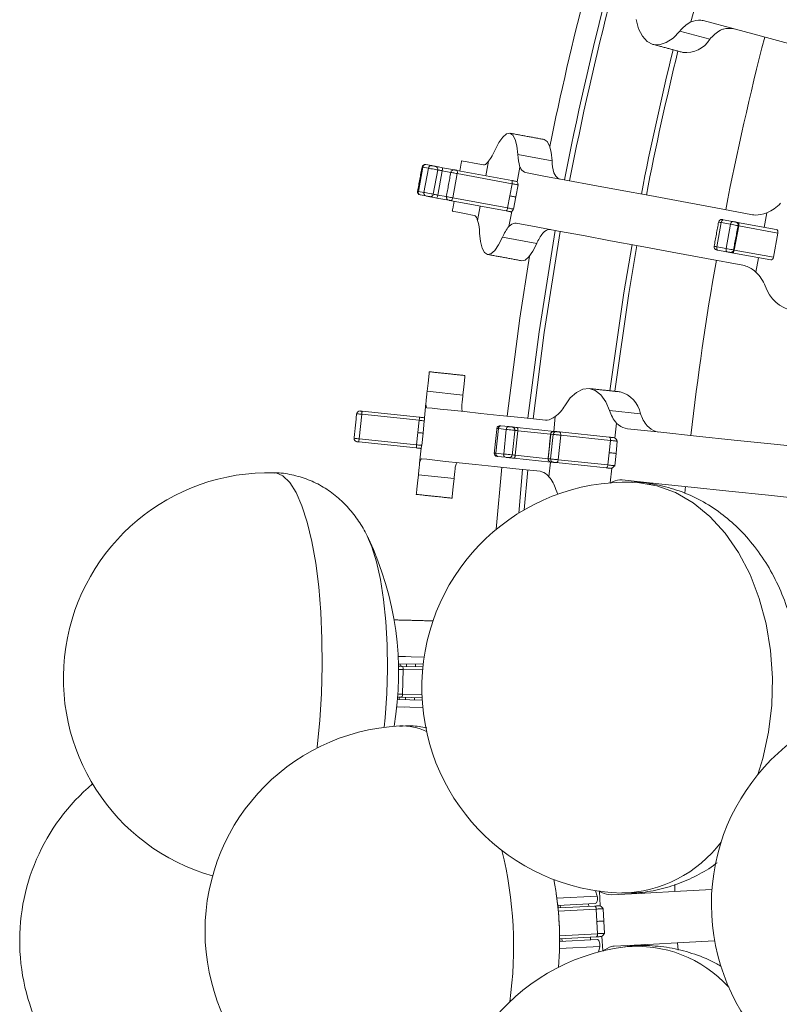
# Model space of a CAD drawing. Header units: millimetres. Extents: x 95 to 591, y 325 to 1119.
# Tile 18 of 55: x 245 to 282, y 487 to 535. Entities that reach past the tile are written whole.
import ezdxf

# ---------------------------------------------------------------- set-up
doc = ezdxf.new("R2010")
doc.units = ezdxf.units.MM

msp = doc.modelspace()

# ---------------------------------------------------------------- linework, layer by layer
at = {"color": 7, "linetype": 'Continuous', "lineweight": 15}
for p, q in [((278.115, 534.392), (278.304, 535.097)), ((279.041, 533.547), (277.577, 533.94)), ((269.696, 527.939), (271.359, 527.631)), ((265.222, 527.451), (265.494, 527.401)), ((268.269, 527.617), (268.138, 526.91)), ((264.851, 526.147), (265.07, 527.327)), ((265.342, 527.276), (265.07, 527.327)), ((265.123, 526.096), (265.342, 527.276)), ((265.578, 526.012), (265.796, 527.192)), ((265.796, 525.972), (266.015, 527.152)), ((266.432, 527.074), (266.015, 527.152)), ((266.025, 527.302), (266.607, 527.194)), ((266.523, 525.837), (266.741, 527.017)), ((266.73, 527.171), (269.402, 526.676)), ((269.413, 526.522), (266.741, 527.017)), ((269.796, 527.334), (269.663, 526.617)), ((269.304, 525.932), (269.413, 526.522)), ((269.71, 526.467), (269.601, 525.877)), ((264.851, 526.147), (265.123, 526.096)), ((265.221, 525.926), (264.949, 525.976)), ((266.333, 525.719), (265.752, 525.827)), ((265.796, 525.972), (266.213, 525.894)), ((269.129, 525.201), (266.457, 525.697)), ((266.523, 525.837), (269.194, 525.342)), ((269.194, 525.342), (269.304, 525.932)), ((269.601, 525.877), (269.491, 525.287)), ((267.734, 524.729), (267.865, 525.436)), ((269.261, 524.446), (269.394, 525.163)), ((281.818, 525.106), (281.687, 524.399)), ((279.379, 523.454), (279.598, 524.634)), ((280.052, 524.55), (279.598, 524.634)), ((279.695, 524.769), (280.148, 524.685)), ((279.833, 523.37), (280.052, 524.55)), ((280.391, 524.64), (282.277, 524.29)), ((280.233, 523.296), (280.451, 524.476)), ((282.355, 524.123), (280.451, 524.476)), ((282.137, 522.943), (282.355, 524.123)), ((270.613, 523.609), (268.951, 523.917)), ((279.379, 523.454), (279.833, 523.37)), ((279.875, 523.21), (279.421, 523.294)), ((282.004, 522.815), (280.118, 523.165)), ((280.233, 523.296), (282.137, 522.943)), ((281.283, 522.217), (281.414, 522.924)), ((265.281, 516.424), (267.021, 516.241)), ((262.112, 515.454), (264.909, 515.16)), ((265.22, 515.851), (265.144, 515.125)), ((274.158, 515.491), (275.665, 515.332)), ((261.971, 514.112), (262.096, 515.305)), ((264.894, 515.011), (262.096, 515.305)), ((264.831, 514.414), (264.894, 515.011)), ((265.142, 514.985), (265.079, 514.388)), ((271.515, 515.189), (271.44, 514.474)), ((268.626, 513.412), (268.752, 514.606)), ((269.132, 514.566), (268.752, 514.606)), ((268.869, 514.744), (269.249, 514.704)), ((269.007, 513.372), (269.132, 514.566)), ((269.568, 513.313), (269.693, 514.507)), ((269.654, 514.661), (271.455, 514.472)), ((271.291, 514.339), (269.693, 514.507)), ((274.498, 514.875), (274.422, 514.15)), ((261.971, 514.112), (264.768, 513.818)), ((264.768, 513.818), (264.831, 514.414)), ((265.079, 514.388), (265.017, 513.791)), ((271.172, 513.145), (271.297, 514.338)), ((271.289, 513.132), (271.414, 514.326)), ((271.297, 514.338), (271.291, 514.339)), ((271.414, 514.326), (271.297, 514.338)), ((271.455, 514.472), (271.458, 514.472)), ((271.458, 514.472), (271.575, 514.46)), ((271.655, 513.094), (271.781, 514.287)), ((271.722, 514.444), (274.144, 514.19)), ((274.203, 514.033), (271.781, 514.287)), ((274.141, 513.436), (274.203, 514.033)), ((264.753, 513.668), (261.955, 513.962)), ((264.913, 512.929), (264.989, 513.654)), ((274.536, 513.998), (274.473, 513.401)), ((268.626, 513.412), (269.007, 513.372)), ((269.093, 513.212), (268.712, 513.252)), ((271.299, 512.98), (269.498, 513.17)), ((269.568, 513.313), (271.165, 513.145)), ((271.165, 513.145), (271.172, 513.145)), ((271.172, 513.145), (271.289, 513.132)), ((271.655, 513.094), (274.078, 512.839)), ((274.078, 512.839), (274.141, 513.436)), ((274.473, 513.401), (274.41, 512.804)), ((268.647, 509.709), (268.908, 512.729)), ((269.737, 510.493), (269.927, 512.622)), ((270.176, 512.596), (270, 510.652)), ((271.208, 512.267), (271.283, 512.982)), ((271.301, 512.98), (271.299, 512.98)), ((271.418, 512.968), (271.301, 512.98)), ((273.988, 512.698), (271.565, 512.952)), ((274.193, 511.969), (274.267, 512.679)), ((266.593, 512.172), (264.853, 512.355)), ((271.548, 511.652), (271.641, 511.415)), ((277.828, 511.46), (277.859, 511.788)), ((263.869, 503.523), (265.133, 503.49)), ((263.869, 503.523), (264.229, 503.514)), ((265.086, 503.139), (263.884, 503.171)), ((263.962, 503.043), (263.965, 503.168)), ((264.076, 503.04), (265.073, 503.014)), ((264.268, 503.035), (264.271, 503.16)), ((264.706, 503.024), (264.709, 503.149)), ((264.079, 501.69), (264.111, 502.89)), ((265.059, 502.865), (264.111, 502.89)), ((264.079, 501.69), (265.027, 501.665)), ((263.838, 501.421), (265.04, 501.39)), ((263.919, 501.419), (263.923, 501.544)), ((265.033, 501.515), (264.037, 501.541)), ((264.225, 501.411), (264.229, 501.536)), ((264.663, 501.4), (264.667, 501.524)), ((265.068, 501.037), (263.805, 501.07)), ((264.164, 501.06), (263.805, 501.07)), ((273.553, 491.863), (273.472, 492.124)), ((273.672, 492.095), (273.71, 491.382)), ((277.344, 492.084), (277.329, 492.421)), ((271.594, 491.76), (273.553, 491.863)), ((273.458, 491.505), (271.637, 491.409)), ((271.65, 491.285), (273.429, 491.378)), ((271.659, 491.285), (271.652, 491.41)), ((273.512, 491.232), (271.664, 491.136)), ((271.764, 491.291), (271.757, 491.416)), ((273.147, 491.363), (273.141, 491.488)), ((273.543, 490.633), (273.512, 491.232)), ((273.846, 491.25), (273.877, 490.651)), ((273.575, 490.034), (273.543, 490.633)), ((273.877, 490.651), (273.909, 490.051)), ((271.727, 489.937), (273.575, 490.034)), ((273.508, 489.88), (271.728, 489.787)), ((271.728, 489.662), (273.549, 489.757)), ((271.744, 489.663), (271.737, 489.787)), ((271.849, 489.668), (271.842, 489.793)), ((273.233, 489.741), (273.226, 489.866)), ((273.824, 489.193), (273.787, 489.906)), ((277.497, 489.233), (277.474, 489.587)), ((273.682, 489.411), (271.723, 489.309)), ((273.628, 489.143), (273.682, 489.411))]:
    msp.add_line(p, q, dxfattribs=at)
at = {"color": 7, "linetype": 'Continuous', "lineweight": 15, "flags": 128}
for points in [[(275.458, 534.508), (275.576, 534.057), (275.757, 533.697), (275.992, 533.441), (276.27, 533.302), (276.582, 533.283), (276.913, 533.387), (277.249, 533.609), (277.577, 533.94)], [(294.048, 530.35), (291.823, 530.946), (289.677, 531.521), (287.615, 532.074), (285.641, 532.602), (283.76, 533.106), (281.977, 533.584), (280.294, 534.035), (278.718, 534.458)], [(269.696, 527.939), (269.652, 528.358), (269.571, 528.68), (269.456, 528.891), (269.312, 528.981), (269.145, 528.948), (268.962, 528.793), (268.771, 528.522), (268.579, 528.146)], [(271.359, 527.631), (271.314, 528.05), (271.233, 528.372), (271.118, 528.583), (270.974, 528.673)], [(266.96, 527.637), (267.026, 527.625), (267.227, 527.588), (267.561, 527.526), (268.028, 527.44)], [(265.07, 527.327), (265.045, 527.331), (265.033, 527.333), (265.032, 527.334)], [(265.796, 527.192), (265.782, 527.195), (265.745, 527.202), (265.688, 527.212), (265.616, 527.225), (265.538, 527.24), (265.461, 527.254), (265.394, 527.267), (265.342, 527.276)], [(265.494, 527.401), (265.515, 527.397), (265.542, 527.392), (265.573, 527.386), (265.604, 527.38), (265.633, 527.375), (265.656, 527.371), (265.671, 527.368), (265.676, 527.367)], [(265.676, 527.367), (265.684, 527.365), (265.704, 527.362), (265.736, 527.356), (265.778, 527.348), (265.83, 527.338), (265.89, 527.327), (265.956, 527.315), (266.025, 527.302)], [(266.015, 527.152), (265.971, 527.16), (265.93, 527.167), (265.893, 527.174), (265.86, 527.18), (265.833, 527.185), (265.813, 527.189), (265.801, 527.191), (265.796, 527.192)], [(266.741, 527.017), (266.685, 527.027), (266.628, 527.038), (266.573, 527.048), (266.525, 527.057), (266.484, 527.064), (266.454, 527.07), (266.437, 527.073), (266.432, 527.074)], [(266.607, 527.194), (266.609, 527.194), (266.616, 527.193), (266.628, 527.19), (266.644, 527.187), (266.663, 527.184), (266.685, 527.18), (266.708, 527.176), (266.73, 527.171)], [(270.075, 527.06), (271.039, 526.881), (272.128, 526.68), (273.338, 526.455), (274.668, 526.209), (276.113, 525.941), (277.671, 525.652), (279.338, 525.343), (281.11, 525.015)], [(269.402, 526.676), (269.432, 526.671), (269.463, 526.665), (269.494, 526.659), (269.526, 526.653), (269.557, 526.648), (269.587, 526.642), (269.618, 526.636), (269.647, 526.631)], [(269.71, 526.467), (269.691, 526.47), (269.665, 526.475), (269.632, 526.481), (269.594, 526.488), (269.551, 526.496), (269.505, 526.505), (269.459, 526.513), (269.413, 526.522)], [(264.813, 526.154), (264.815, 526.154), (264.826, 526.151), (264.851, 526.147)], [(265.123, 526.096), (265.175, 526.087), (265.243, 526.074), (265.319, 526.06), (265.398, 526.045), (265.469, 526.032), (265.526, 526.022), (265.564, 526.015), (265.578, 526.012)], [(265.578, 526.012), (265.582, 526.011), (265.595, 526.009), (265.615, 526.005), (265.641, 526), (265.674, 525.994), (265.711, 525.987), (265.753, 525.98), (265.796, 525.972)], [(264.949, 525.976), (264.939, 525.978), (264.934, 525.979), (264.934, 525.979)], [(265.403, 525.892), (265.397, 525.893), (265.382, 525.896), (265.359, 525.9), (265.331, 525.905), (265.3, 525.911), (265.269, 525.917), (265.242, 525.922), (265.221, 525.926)], [(265.752, 525.827), (265.683, 525.84), (265.617, 525.852), (265.557, 525.863), (265.505, 525.873), (265.462, 525.881), (265.43, 525.887), (265.41, 525.891), (265.403, 525.892)], [(266.213, 525.894), (266.218, 525.893), (266.236, 525.89), (266.266, 525.885), (266.306, 525.877), (266.355, 525.868), (266.409, 525.858), (266.466, 525.847), (266.523, 525.837)], [(266.457, 525.697), (266.434, 525.701), (266.412, 525.705), (266.39, 525.709), (266.37, 525.713), (266.354, 525.716), (266.342, 525.718), (266.335, 525.719), (266.333, 525.719)], [(269.601, 525.877), (269.582, 525.88), (269.556, 525.885), (269.523, 525.891), (269.484, 525.898), (269.441, 525.906), (269.396, 525.915), (269.349, 525.923), (269.304, 525.932)], [(267.572, 524.981), (267.106, 525.068), (266.772, 525.13), (266.571, 525.167), (266.504, 525.179)], [(269.374, 525.156), (269.344, 525.161), (269.314, 525.167), (269.283, 525.173), (269.252, 525.178), (269.221, 525.184), (269.19, 525.19), (269.159, 525.196), (269.129, 525.201)], [(269.194, 525.342), (269.24, 525.333), (269.287, 525.325), (269.332, 525.316), (269.375, 525.308), (269.413, 525.301), (269.447, 525.295), (269.473, 525.29), (269.491, 525.287)], [(280.654, 522.557), (278.882, 522.885), (277.215, 523.194), (275.657, 523.483), (274.212, 523.751), (272.883, 523.997), (271.672, 524.221), (270.584, 524.423), (269.62, 524.602)], [(279.598, 524.634), (279.551, 524.643), (279.513, 524.65), (279.485, 524.655), (279.47, 524.658), (279.468, 524.658)], [(279.598, 524.634), (279.605, 524.663), (279.614, 524.689), (279.625, 524.714), (279.638, 524.735), (279.651, 524.751), (279.666, 524.762), (279.681, 524.768), (279.695, 524.769)], [(279.642, 524.778), (279.643, 524.778), (279.649, 524.777), (279.66, 524.775), (279.676, 524.772), (279.695, 524.769)], [(280.052, 524.55), (280.059, 524.578), (280.068, 524.605), (280.079, 524.63), (280.091, 524.65), (280.105, 524.667), (280.12, 524.678), (280.134, 524.684), (280.148, 524.685)], [(280.413, 524.483), (280.411, 524.483), (280.388, 524.488), (280.343, 524.496), (280.279, 524.508), (280.205, 524.522), (280.126, 524.536), (280.052, 524.55)], [(280.148, 524.685), (280.178, 524.679), (280.21, 524.673), (280.239, 524.668), (280.265, 524.663), (280.283, 524.66), (280.292, 524.658), (280.293, 524.658)], [(280.231, 524.669), (280.231, 524.669), (280.24, 524.668), (280.261, 524.664), (280.294, 524.658), (280.338, 524.649), (280.391, 524.64)], [(280.451, 524.476), (280.455, 524.505), (280.455, 524.534), (280.452, 524.561), (280.445, 524.585), (280.435, 524.606), (280.422, 524.622), (280.408, 524.634), (280.391, 524.64)], [(267.834, 524.124), (267.878, 523.705), (267.959, 523.383), (268.074, 523.172), (268.219, 523.082), (268.386, 523.115), (268.568, 523.27), (268.76, 523.541), (268.951, 523.917)], [(270.188, 515.108), (270.727, 519.315), (271.514, 524.251)], [(271.76, 524.205), (270.974, 519.28), (270.437, 515.082)], [(280.451, 524.476), (280.418, 524.482), (280.413, 524.483)], [(269.881, 522.774), (270.048, 522.807), (270.23, 522.962), (270.422, 523.233), (270.613, 523.609)], [(274.177, 516.448), (274.858, 521.213), (275.252, 523.558)], [(275.494, 523.513), (275.101, 521.175), (274.422, 516.423)], [(279.249, 523.478), (279.252, 523.478), (279.267, 523.475), (279.294, 523.47), (279.332, 523.463), (279.379, 523.454)], [(279.421, 523.294), (279.402, 523.297), (279.387, 523.3), (279.376, 523.302), (279.37, 523.303), (279.369, 523.303)], [(279.421, 523.294), (279.408, 523.299), (279.397, 523.31), (279.387, 523.326), (279.38, 523.346), (279.376, 523.37), (279.374, 523.397), (279.375, 523.425), (279.379, 523.454)], [(279.875, 523.21), (279.862, 523.215), (279.851, 523.226), (279.841, 523.242), (279.834, 523.262), (279.83, 523.286), (279.828, 523.313), (279.829, 523.341), (279.833, 523.37)], [(279.833, 523.37), (279.908, 523.356), (279.986, 523.342), (280.061, 523.328), (280.124, 523.316), (280.169, 523.308), (280.192, 523.303), (280.194, 523.303)], [(280.02, 523.183), (280.019, 523.183), (280.01, 523.185), (279.991, 523.188), (279.966, 523.193), (279.936, 523.198), (279.905, 523.204), (279.875, 523.21)], [(280.118, 523.165), (280.065, 523.175), (280.021, 523.183), (279.988, 523.189), (279.967, 523.193), (279.958, 523.194), (279.958, 523.194)], [(280.118, 523.165), (280.135, 523.164), (280.153, 523.17), (280.171, 523.181), (280.188, 523.196), (280.203, 523.217), (280.215, 523.241), (280.225, 523.268), (280.233, 523.296)], [(280.194, 523.303), (280.199, 523.302), (280.233, 523.296)], [(269.17, 515.215), (269.788, 519.978), (270.259, 522.996)], [(265.281, 516.424), (265.323, 516.826), (265.354, 517.125), (265.374, 517.311), (265.38, 517.373)], [(267.021, 516.241), (267.063, 516.643), (267.095, 516.943), (267.114, 517.128), (267.121, 517.19)], [(265.22, 515.851), (265.226, 515.904), (265.232, 515.963), (265.239, 516.027), (265.246, 516.097), (265.254, 516.172), (265.262, 516.251), (265.271, 516.335), (265.281, 516.424)], [(274.158, 515.491), (273.97, 515.917), (273.736, 516.245), (273.464, 516.46), (273.167, 516.555), (272.856, 516.524), (272.545, 516.37), (272.248, 516.098), (271.975, 515.72)], [(267.021, 516.241), (267.012, 516.157), (267.004, 516.076), (266.996, 516), (266.988, 515.929), (266.981, 515.861), (266.975, 515.799), (266.968, 515.741), (266.963, 515.688)], [(262.012, 515.465), (262.014, 515.465), (262.02, 515.464), (262.032, 515.463), (262.048, 515.461), (262.067, 515.459), (262.089, 515.457), (262.112, 515.454)], [(262.112, 515.454), (262.112, 515.451), (262.111, 515.443), (262.109, 515.429), (262.107, 515.411), (262.105, 515.388), (262.102, 515.362), (262.099, 515.334), (262.096, 515.305)], [(265.259, 515.626), (265.519, 515.599), (265.914, 515.557), (266.443, 515.502), (267.104, 515.432), (267.896, 515.349), (268.816, 515.252), (269.864, 515.142), (271.036, 515.019)], [(262.096, 515.305), (262.039, 515.311), (261.984, 515.317), (261.936, 515.322), (261.896, 515.326), (261.868, 515.329), (261.851, 515.331), (261.848, 515.331)], [(264.909, 515.16), (264.909, 515.157), (264.908, 515.149), (264.907, 515.135), (264.905, 515.116), (264.902, 515.094), (264.9, 515.068), (264.897, 515.04), (264.894, 515.011)], [(265.142, 514.985), (265.135, 514.986), (265.119, 514.987), (265.096, 514.99), (265.065, 514.993), (265.028, 514.997), (264.986, 515.001), (264.941, 515.006), (264.894, 515.011)], [(264.909, 515.16), (264.941, 515.157), (264.972, 515.154), (265.003, 515.15), (265.033, 515.147), (265.063, 515.144), (265.092, 515.141), (265.119, 515.138), (265.145, 515.135)], [(268.752, 514.606), (268.714, 514.609), (268.688, 514.612), (268.674, 514.614), (268.673, 514.614)], [(268.837, 514.747), (268.838, 514.747), (268.844, 514.747), (268.854, 514.746), (268.869, 514.744)], [(269.55, 514.522), (269.549, 514.522), (269.531, 514.524), (269.489, 514.528), (269.428, 514.534), (269.354, 514.542), (269.275, 514.551), (269.198, 514.559), (269.132, 514.566)], [(269.249, 514.704), (269.276, 514.701), (269.306, 514.698), (269.338, 514.695), (269.368, 514.692), (269.392, 514.689), (269.409, 514.687), (269.416, 514.686), (269.417, 514.686)], [(269.402, 514.688), (269.404, 514.688), (269.419, 514.686), (269.446, 514.683), (269.484, 514.679), (269.533, 514.674), (269.59, 514.668), (269.654, 514.661)], [(269.693, 514.507), (269.653, 514.511), (269.617, 514.515), (269.587, 514.518), (269.563, 514.52), (269.55, 514.522)], [(269.654, 514.661), (269.665, 514.657), (269.674, 514.648), (269.682, 514.633), (269.688, 514.614), (269.693, 514.59), (269.695, 514.564), (269.695, 514.536), (269.693, 514.507)], [(275.037, 514.598), (276.661, 514.428), (278.392, 514.246), (280.229, 514.053), (282.165, 513.849), (284.198, 513.636), (286.321, 513.412), (288.531, 513.18), (290.821, 512.939)], [(261.722, 514.138), (261.726, 514.137), (261.742, 514.136), (261.771, 514.133), (261.811, 514.128), (261.859, 514.123), (261.913, 514.118), (261.971, 514.112)], [(261.955, 513.962), (261.955, 513.965), (261.956, 513.974), (261.958, 513.988), (261.96, 514.006), (261.962, 514.029), (261.965, 514.055), (261.968, 514.083), (261.971, 514.112)], [(265.079, 514.388), (265.072, 514.389), (265.057, 514.391), (265.033, 514.393), (265.002, 514.396), (264.965, 514.4), (264.923, 514.405), (264.878, 514.409), (264.831, 514.414)], [(271.781, 514.287), (271.727, 514.293), (271.67, 514.299), (271.613, 514.305), (271.557, 514.311), (271.507, 514.316), (271.465, 514.32), (271.433, 514.324), (271.414, 514.326)], [(271.575, 514.46), (271.583, 514.459), (271.595, 514.457), (271.612, 514.456), (271.632, 514.454), (271.654, 514.451), (271.678, 514.449), (271.7, 514.446), (271.722, 514.444)], [(271.781, 514.287), (271.782, 514.316), (271.781, 514.345), (271.777, 514.371), (271.77, 514.395), (271.76, 514.415), (271.749, 514.43), (271.736, 514.44), (271.722, 514.444)], [(274.203, 514.033), (274.205, 514.062), (274.204, 514.09), (274.199, 514.117), (274.193, 514.14), (274.183, 514.16), (274.172, 514.175), (274.159, 514.185), (274.144, 514.19)], [(274.144, 514.19), (274.172, 514.187), (274.201, 514.184), (274.231, 514.18), (274.262, 514.177), (274.293, 514.174), (274.324, 514.171), (274.356, 514.167), (274.387, 514.164)], [(274.536, 513.998), (274.506, 514.001), (274.471, 514.004), (274.43, 514.009), (274.385, 514.013), (274.339, 514.018), (274.292, 514.023), (274.246, 514.028), (274.203, 514.033)], [(261.955, 513.962), (261.932, 513.965), (261.91, 513.967), (261.891, 513.969), (261.875, 513.971), (261.864, 513.972), (261.857, 513.973), (261.856, 513.973)], [(264.753, 513.668), (264.753, 513.671), (264.754, 513.68), (264.755, 513.694), (264.757, 513.712), (264.76, 513.735), (264.762, 513.76), (264.765, 513.788), (264.768, 513.818)], [(264.988, 513.644), (264.962, 513.646), (264.935, 513.649), (264.906, 513.652), (264.877, 513.655), (264.846, 513.659), (264.815, 513.662), (264.784, 513.665), (264.753, 513.668)], [(264.768, 513.818), (264.815, 513.813), (264.86, 513.808), (264.902, 513.804), (264.939, 513.8), (264.97, 513.796), (264.994, 513.794), (265.01, 513.792), (265.017, 513.791)], [(270.775, 512.533), (269.603, 512.656), (268.555, 512.766), (267.634, 512.863), (266.842, 512.946), (266.181, 513.015), (265.653, 513.071), (265.258, 513.113), (264.997, 513.14)], [(268.547, 513.42), (268.549, 513.42), (268.563, 513.419), (268.589, 513.416), (268.626, 513.412)], [(268.712, 513.252), (268.697, 513.254), (268.687, 513.255), (268.681, 513.255), (268.681, 513.256)], [(269.007, 513.372), (269.073, 513.365), (269.149, 513.357), (269.228, 513.349), (269.302, 513.341), (269.364, 513.335), (269.405, 513.33), (269.424, 513.328), (269.425, 513.328)], [(269.26, 513.195), (269.26, 513.195), (269.252, 513.195), (269.235, 513.197), (269.211, 513.2), (269.181, 513.203), (269.15, 513.206), (269.119, 513.209), (269.093, 513.212)], [(269.498, 513.17), (269.434, 513.176), (269.376, 513.182), (269.328, 513.188), (269.289, 513.192), (269.262, 513.194), (269.248, 513.196), (269.245, 513.196)], [(269.425, 513.328), (269.438, 513.327), (269.462, 513.324), (269.492, 513.321), (269.528, 513.317), (269.568, 513.313)], [(269.568, 513.313), (269.564, 513.284), (269.558, 513.256), (269.55, 513.231), (269.541, 513.209), (269.531, 513.192), (269.52, 513.179), (269.509, 513.171), (269.498, 513.17)], [(271.289, 513.132), (271.308, 513.13), (271.34, 513.127), (271.382, 513.122), (271.432, 513.117), (271.487, 513.111), (271.545, 513.105), (271.602, 513.099), (271.655, 513.094)], [(271.655, 513.094), (271.651, 513.065), (271.643, 513.037), (271.634, 513.012), (271.622, 512.991), (271.609, 512.973), (271.595, 512.961), (271.58, 512.954), (271.565, 512.952)], [(274.141, 513.436), (274.183, 513.431), (274.229, 513.427), (274.276, 513.422), (274.323, 513.417), (274.367, 513.412), (274.408, 513.408), (274.444, 513.404), (274.473, 513.401)], [(264.853, 512.355), (264.862, 512.444), (264.871, 512.528), (264.879, 512.607), (264.887, 512.682), (264.895, 512.752), (264.901, 512.816), (264.908, 512.875), (264.913, 512.929)], [(266.651, 512.725), (266.646, 512.672), (266.64, 512.614), (266.633, 512.552), (266.626, 512.485), (266.619, 512.413), (266.611, 512.337), (266.602, 512.257), (266.593, 512.172)], [(271.565, 512.952), (271.544, 512.955), (271.521, 512.957), (271.498, 512.959), (271.475, 512.962), (271.455, 512.964), (271.439, 512.966), (271.426, 512.967), (271.418, 512.968)], [(274.078, 512.839), (274.073, 512.81), (274.066, 512.783), (274.057, 512.758), (274.045, 512.736), (274.032, 512.719), (274.017, 512.706), (274.002, 512.699), (273.988, 512.698)], [(274.23, 512.672), (274.199, 512.676), (274.167, 512.679), (274.136, 512.682), (274.105, 512.685), (274.074, 512.689), (274.044, 512.692), (274.016, 512.695), (273.988, 512.698)], [(274.078, 512.839), (274.121, 512.835), (274.166, 512.83), (274.213, 512.825), (274.26, 512.82), (274.304, 512.815), (274.345, 512.811), (274.381, 512.807), (274.41, 512.804)], [(259.926, 499.067), (259.932, 499.117), (260.057, 500.403), (260.138, 501.725), (260.173, 503.061), (260.161, 504.385), (260.104, 505.676), (260.001, 506.909), (259.855, 508.062), (259.668, 509.116), (259.444, 510.051), (259.186, 510.85), (258.9, 511.5), (258.59, 511.988), (258.262, 512.307), (257.922, 512.449), (257.835, 512.457)], [(264.753, 511.406), (264.76, 511.468), (264.779, 511.654), (264.811, 511.953), (264.853, 512.355)], [(266.494, 511.223), (266.5, 511.286), (266.52, 511.471), (266.551, 511.77), (266.593, 512.172)], [(290.56, 510.453), (288.269, 510.694), (286.06, 510.926), (283.936, 511.149), (281.904, 511.363), (279.967, 511.567), (278.131, 511.76), (276.399, 511.942), (274.776, 512.112)], [(281.377, 497.782), (281.613, 498.55), (281.896, 499.831), (282.057, 501.151), (282.092, 502.487), (282.001, 503.813), (281.785, 505.108), (281.448, 506.347), (280.997, 507.509), (280.44, 508.572), (279.785, 509.518), (279.046, 510.33), (278.234, 510.993), (277.366, 511.497), (276.455, 511.83), (275.519, 511.988), (275.283, 512)], [(263.189, 500.076), (263.234, 500.539), (263.311, 501.715), (263.343, 502.905), (263.326, 504.083), (263.263, 505.22), (263.154, 506.291), (263.003, 507.269), (262.811, 508.133), (262.585, 508.861), (262.432, 509.232)], [(263.95, 503.044), (263.952, 503.044), (263.959, 503.044), (263.971, 503.043), (263.988, 503.043), (264.008, 503.042), (264.03, 503.042), (264.053, 503.041), (264.076, 503.04)], [(264.111, 502.89), (264.053, 502.891), (263.995, 502.893), (263.94, 502.894), (263.89, 502.895), (263.89, 502.895)], [(263.859, 501.696), (263.909, 501.694), (263.964, 501.693), (264.022, 501.691), (264.079, 501.69)], [(264.037, 501.541), (264.014, 501.542), (263.99, 501.542), (263.968, 501.543), (263.948, 501.543), (263.932, 501.544), (263.92, 501.544), (263.913, 501.544), (263.911, 501.544)], [(274.247, 491.922), (275.877, 492.007), (277.616, 492.098), (279.143, 492.178)], [(273.553, 491.863), (273.565, 491.804), (273.57, 491.742), (273.567, 491.681), (273.556, 491.624), (273.539, 491.576), (273.516, 491.538), (273.488, 491.514), (273.458, 491.505)], [(273.429, 491.378), (273.457, 491.38), (273.486, 491.381), (273.516, 491.383), (273.547, 491.384), (273.578, 491.386), (273.61, 491.388), (273.642, 491.389), (273.673, 491.391)], [(273.512, 491.232), (273.509, 491.262), (273.503, 491.289), (273.495, 491.315), (273.485, 491.337), (273.472, 491.355), (273.459, 491.368), (273.444, 491.376), (273.429, 491.378)], [(273.846, 491.25), (273.816, 491.248), (273.781, 491.246), (273.74, 491.244), (273.695, 491.242), (273.648, 491.239), (273.601, 491.237), (273.555, 491.235), (273.512, 491.232)], [(273.543, 490.633), (273.586, 490.635), (273.632, 490.638), (273.679, 490.64), (273.726, 490.643), (273.771, 490.645), (273.812, 490.647), (273.848, 490.649), (273.877, 490.651)], [(273.575, 490.034), (273.575, 490.005), (273.572, 489.976), (273.567, 489.95), (273.558, 489.927), (273.548, 489.908), (273.536, 489.893), (273.522, 489.884), (273.508, 489.88)], [(273.752, 489.893), (273.72, 489.891), (273.688, 489.89), (273.657, 489.888), (273.626, 489.886), (273.595, 489.885), (273.565, 489.883), (273.536, 489.882), (273.508, 489.88)], [(273.549, 489.757), (273.58, 489.751), (273.61, 489.73), (273.638, 489.695), (273.66, 489.649), (273.676, 489.594), (273.686, 489.533), (273.688, 489.471), (273.682, 489.411)], [(273.575, 490.034), (273.618, 490.036), (273.664, 490.039), (273.711, 490.041), (273.758, 490.044), (273.802, 490.046), (273.843, 490.048), (273.879, 490.05), (273.909, 490.051)], [(279.274, 489.682), (277.747, 489.602), (276.008, 489.511), (274.378, 489.425)]]:
    msp.add_lwpolyline(points, dxfattribs=at)
at = {"color": 7, "linetype": 'Continuous', "lineweight": 15}
for centre, radius, start, end in [((418.71, 498.241), 150.5, 165.47588, 168.46746), ((418.71, 498.241), 149.476, 165.47915, 169.02085), ((418.71, 498.241), 149.226, 165.47995, 169.02005), ((278.971, 532.829), 1.782, 118.6792, 141.4396), ((280.461, 532.409), 1.82, 119.9621, 141.281), ((418.71, 498.241), 141.5, 165.50615, 168.99385), ((277.874, 534.28), 1.378, 264.1709, 327.8702), ((418.71, 498.241), 145.675, 166.18002, 169.00835), ((418.71, 498.241), 145.428, 166.18202, 169.00752), ((266.502, 529.009), 2.25, 321.788, 337.447), ((271.946, 528), 2.25, 181.5556, 197.2099), ((265.18, 527.306), 0.15, 79.5, 169.5), ((265.209, 527.312), 0.14, 84.5855, 173.8106), ((263.561, 518.532), 9.072, 79.4531, 79.5491), ((273.689, 527.702), 2.332, 181.7425, 196.2624), ((265.481, 527.261), 0.14, 84.5866, 173.8151), ((265.649, 527.219), 0.15, 349.4913, 79.5009), ((265.678, 527.252), 0.351, 343.4519, 8.2594), ((266.579, 527.047), 0.15, 79.5, 169.5), ((266.577, 527.083), 0.177, 338.1252, 29.9042), ((269.248, 526.588), 0.177, 338.1286, 29.8899), ((264.961, 526.126), 0.15, 169.5, 259.5), ((264.986, 526.111), 0.14, 165.187, 254.4094), ((265.259, 526.061), 0.14, 165.1872, 254.4097), ((265.43, 526.039), 0.15, 259.5074, 349.5001), ((265.446, 525.999), 0.351, 330.7138, 355.5624), ((266.361, 525.867), 0.15, 169.5, 259.5), ((266.345, 525.834), 0.177, 309.1088, 0.8714), ((281.069, 526.892), 1.937, 292.768, 316.9198), ((269.017, 525.339), 0.177, 309.1017, 0.8685), ((265.584, 524.063), 2.25, 1.5556, 17.2099), ((279.615, 524.631), 0.15, 79.5, 169.5), ((280.266, 524.51), 0.15, 349.5, 79.5), ((271.029, 523.054), 2.251, 141.7896, 157.443), ((272.764, 522.707), 2.332, 142.7387, 157.2582), ((279.396, 523.451), 0.15, 169.5, 259.5), ((280.047, 523.33), 0.15, 259.5, 349.5), ((418.71, 498.241), 141.5, 170.00615, 173.49385), ((279.943, 520.819), 1.937, 22.0807, 46.2317), ((283.414, 522.076), 1.758, 197.5143, 321.4858), ((274.313, 515.066), 1.378, 11.1292, 74.8296), ((261.997, 515.315), 0.15, 84, 174), ((270.426, 516.599), 1.782, 307.6784, 330.4398), ((275.857, 516.028), 1.782, 197.5596, 220.3215), ((277.399, 515.886), 1.82, 197.7201, 219.0392), ((268.822, 514.598), 0.15, 84, 174), ((268.885, 514.612), 0.133, 96.7509, 182.6604), ((269.265, 514.572), 0.133, 96.7504, 182.6609), ((269.401, 514.537), 0.15, 354, 84), ((261.871, 514.122), 0.15, 174, 264), ((271.44, 514.323), 0.15, 84, 174), ((271.444, 514.324), 0.148, 84.7574, 174.7295), ((271.561, 514.312), 0.148, 84.7519, 174.7342), ((268.696, 513.405), 0.15, 174, 264), ((268.755, 513.378), 0.133, 165.3417, 251.251), ((269.135, 513.338), 0.133, 165.3417, 251.251), ((269.276, 513.344), 0.15, 264, 354), ((271.314, 513.13), 0.15, 174, 264), ((271.319, 513.127), 0.148, 173.2595, 263.2506), ((271.436, 513.115), 0.148, 173.2673, 263.2492), ((257.574, 502.46), 10, 88.5, 254.1021), ((269.849, 511.114), 1.782, 17.5608, 40.3202), ((275.022, 502.004), 10, 88.5, 178.5), ((248.532, 502.697), 15.359, 350.3632, 25.2891), ((263.946, 502.894), 0.15, 88.5, 112.8319), ((263.938, 502.929), 0.177, 347.1192, 38.9029), ((275.022, 502.004), 10, 178.5, 268.5), ((263.915, 501.694), 0.15, 244.1681, 268.5), ((263.904, 501.66), 0.177, 318.1053, 9.8728), ((289.117, 491.449), 10, 93, 183), ((264.467, 490.157), 10, 93, 183), ((264.065, 497.444), 2.702, 63.97, 92.5818), ((255.445, 489.685), 10, 130.1778, 235.8222), ((274.597, 498.261), 6.256, 271.4864, 322.9583), ((250.209, 489.41), 19.281, 351.9694, 14.0307), ((256.502, 489.74), 15.227, 354.9252, 11.0744), ((256.369, 489.733), 15.359, 357.6511, 8.3489), ((289.117, 491.449), 10, 183, 273), ((264.467, 490.157), 10, 183, 273), ((276.202, 479.48), 10, 97.5, 187.5), ((275.473, 483.375), 6.047, 42.0826, 95.4726)]:
    msp.add_arc(centre, radius, start, end, dxfattribs=at)
for centre, start_param, end_param in [((282.25, 524.143), 4.712389, 6.283185), ((282.031, 522.963), 3.141593, 4.712389)]:
    msp.add_ellipse(centre, major_axis=(0.027, 0.147), ratio=0.715148, start_param=start_param, end_param=end_param, dxfattribs=at)
for points, knots in [([(278.115, 534.392), (278.281, 534.444), (278.488, 534.51), (278.68, 534.466), (278.718, 534.458)], [0, 0, 0, 0, 0.799506, 1, 1, 1, 1]), ([(280.185, 534.064), (280.027, 534.082), (279.819, 534.104), (279.603, 534.008), (279.552, 533.986)], [0, 0, 0, 0, 0.763354, 1, 1, 1, 1]), ([(268.269, 527.617), (268.198, 527.536), (268.109, 527.433), (268.041, 527.439), (268.028, 527.44)], [0, 0, 0, 0, 0.799511, 1, 1, 1, 1]), ([(270.075, 527.06), (269.991, 527.1), (269.884, 527.151), (269.811, 527.304), (269.796, 527.334)], [0, 0, 0, 0, 0.799517, 1, 1, 1, 1]), ([(271.451, 527.049), (271.514, 526.937), (271.598, 526.79), (271.714, 526.759), (271.741, 526.751)], [0, 0, 0, 0, 0.763348, 1, 1, 1, 1]), ([(269.663, 526.617), (269.673, 526.598), (269.692, 526.56), (269.704, 526.498), (269.71, 526.467), (269.71, 526.467)], [0, 0, 0, 0, 0.482227, 0.991929, 1, 1, 1, 1]), ([(269.491, 525.287), (269.491, 525.286), (269.474, 525.26), (269.442, 525.206), (269.41, 525.177), (269.394, 525.163)], [0, 0, 0, 0, 0.008077, 0.517779, 1, 1, 1, 1]), ([(281.818, 525.106), (281.626, 525.047), (281.384, 524.973), (281.156, 525.008), (281.11, 525.015)], [0, 0, 0, 0, 0.799514, 1, 1, 1, 1]), ([(267.572, 524.981), (267.622, 524.947), (267.684, 524.905), (267.726, 524.758), (267.734, 524.729)], [0, 0, 0, 0, 0.799528, 1, 1, 1, 1]), ([(269.261, 524.446), (269.36, 524.522), (269.484, 524.618), (269.597, 524.605), (269.62, 524.602)], [0, 0, 0, 0, 0.799528, 1, 1, 1, 1]), ([(271.286, 524.293), (271.192, 524.286), (271.068, 524.276), (270.938, 524.149), (270.908, 524.119)], [0, 0, 0, 0, 0.763342, 1, 1, 1, 1]), ([(280.654, 522.557), (280.833, 522.499), (281.057, 522.426), (281.245, 522.252), (281.283, 522.217)], [0, 0, 0, 0, 0.7995013, 1, 1, 1, 1]), ([(265.259, 515.626), (265.243, 515.652), (265.223, 515.685), (265.221, 515.823), (265.22, 515.851)], [0, 0, 0, 0, 0.79952, 1, 1, 1, 1]), ([(266.963, 515.688), (266.967, 515.589), (266.973, 515.458), (266.997, 515.446), (267.003, 515.443)], [0, 0, 0, 0, 0.763316, 1, 1, 1, 1]), ([(265.144, 515.125), (265.144, 515.108), (265.145, 515.074), (265.143, 515.014), (265.142, 514.985), (265.142, 514.985)], [0, 0, 0, 0, 0.482228, 0.991831, 1, 1, 1, 1]), ([(271.515, 515.189), (271.384, 515.109), (271.222, 515.008), (271.067, 515.017), (271.036, 515.019)], [0, 0, 0, 0, 0.799541, 1, 1, 1, 1]), ([(275.037, 514.598), (274.884, 514.639), (274.692, 514.69), (274.531, 514.844), (274.498, 514.875)], [0, 0, 0, 0, 0.799521, 1, 1, 1, 1]), ([(275.985, 514.74), (276.12, 514.627), (276.296, 514.478), (276.5, 514.447), (276.548, 514.44)], [0, 0, 0, 0, 0.763316, 1, 1, 1, 1]), ([(274.422, 514.15), (274.443, 514.131), (274.485, 514.092), (274.518, 514.029), (274.535, 513.998), (274.536, 513.998)], [0, 0, 0, 0, 0.482107, 0.991869, 1, 1, 1, 1]), ([(265.017, 513.791), (265.016, 513.791), (265.011, 513.763), (265.001, 513.704), (264.993, 513.67), (264.989, 513.654)], [0, 0, 0, 0, 0.008169, 0.517771, 1, 1, 1, 1]), ([(264.913, 512.929), (264.938, 513.02), (264.968, 513.134), (264.992, 513.139), (264.997, 513.14)], [0, 0, 0, 0, 0.799509, 1, 1, 1, 1]), ([(266.742, 512.957), (266.721, 512.934), (266.693, 512.905), (266.659, 512.759), (266.651, 512.725)], [0, 0, 0, 0, 0.763335, 1, 1, 1, 1]), ([(274.41, 512.804), (274.41, 512.804), (274.387, 512.777), (274.341, 512.722), (274.292, 512.693), (274.267, 512.679)], [0, 0, 0, 0, 0.008126, 0.517886, 1, 1, 1, 1]), ([(262.437, 509.208), (262.424, 509.241), (262.311, 509.521), (262.019, 510.011), (261.547, 510.665), (260.978, 511.241), (260.323, 511.727), (259.591, 512.108), (258.8, 512.35), (258.202, 512.464), (257.877, 512.449), (257.829, 512.446)], [0, 0, 0, 0, 0.019881, 0.168261, 0.307679, 0.443081, 0.576902, 0.71022, 0.843473, 0.976848, 1, 1, 1, 1]), ([(270.775, 512.533), (270.897, 512.495), (271.049, 512.449), (271.181, 512.297), (271.208, 512.267)], [0, 0, 0, 0, 0.799518, 1, 1, 1, 1]), ([(274.191, 511.953), (274.347, 512.031), (274.541, 512.128), (274.737, 512.115), (274.776, 512.112)], [0, 0, 0, 0, 0.799502, 1, 1, 1, 1]), ([(283.103, 499.422), (283.175, 499.758), (283.334, 500.507), (283.425, 501.704), (283.403, 502.986), (283.243, 504.261), (282.947, 505.509), (282.513, 506.711), (281.944, 507.843), (281.244, 508.88), (280.453, 509.767), (279.571, 510.521), (278.618, 511.131), (277.573, 511.601), (276.495, 511.884), (275.714, 512.01), (275.301, 511.993), (275.252, 511.991)], [0, 0, 0, 0, 0.0591438, 0.1318854, 0.2049468, 0.2784049, 0.3523427, 0.4268011, 0.5016142, 0.5763645, 0.6504658, 0.7157488, 0.7869252, 0.8565047, 0.9244034, 0.9908974, 1, 1, 1, 1]), ([(265.261, 500.048), (265.01, 500.093), (264.573, 500.172), (264.129, 500.138), (263.94, 500.124)], [0, 0, 0, 0, 0.574391, 1, 1, 1, 1]), ([(274.762, 492.027), (274.961, 492.019), (275.515, 491.996), (276.418, 492.133), (277.444, 492.413), (278.413, 492.854), (279.066, 493.22), (279.369, 493.468), (279.394, 493.489)], [0, 0, 0, 0, 0.1209034, 0.3363174, 0.5503664, 0.7646336, 0.9806484, 1, 1, 1, 1]), ([(274.247, 491.922), (274.089, 491.938), (273.891, 491.958), (273.708, 492.085), (273.672, 492.111)], [0, 0, 0, 0, 0.799521, 1, 1, 1, 1]), ([(275.544, 492.04), (275.569, 492.027), (275.64, 491.991), (275.715, 491.997), (275.764, 492.001)], [0, 0, 0, 0, 0.344374, 1, 1, 1, 1]), ([(273.71, 491.382), (273.733, 491.367), (273.781, 491.335), (273.823, 491.278), (273.846, 491.25), (273.846, 491.25)], [0, 0, 0, 0, 0.482122, 0.991862, 1, 1, 1, 1]), ([(273.909, 490.051), (273.908, 490.051), (273.889, 490.021), (273.853, 489.96), (273.809, 489.923), (273.787, 489.906)], [0, 0, 0, 0, 0.008128, 0.517867, 1, 1, 1, 1]), ([(273.825, 489.177), (273.967, 489.278), (274.144, 489.404), (274.339, 489.422), (274.378, 489.425)], [0, 0, 0, 0, 0.799503, 1, 1, 1, 1]), ([(279.596, 488.434), (279.525, 488.478), (279.122, 488.731), (278.322, 489.05), (277.221, 489.359), (276.111, 489.469), (275.321, 489.471), (274.916, 489.39), (274.867, 489.38)], [0, 0, 0, 0, 0.0512, 0.288781, 0.521029, 0.747665, 0.969618, 1, 1, 1, 1])]:
    msp.add_open_spline(points, degree=3, knots=knots, dxfattribs=at)
for points in [[(276.27, 533.302), (277.734, 532.909)], [(270.974, 528.673), (269.312, 528.981)], [(266.96, 527.637), (266.868, 527.146)], [(265.032, 527.334), (264.813, 526.154)], [(266.432, 527.074), (266.213, 525.894)], [(269.647, 526.631), (269.663, 526.617)], [(266.595, 525.671), (266.504, 525.179)], [(269.394, 525.163), (269.374, 525.156)], [(279.468, 524.658), (279.249, 523.478)], [(280.194, 523.303), (280.413, 524.483)], [(268.219, 523.082), (269.881, 522.774)], [(267.121, 517.19), (265.38, 517.373)], [(274.674, 516.396), (273.167, 516.555)], [(261.848, 515.331), (261.722, 514.138)], [(268.673, 514.614), (268.547, 513.42)], [(269.425, 513.328), (269.55, 514.522)], [(271.291, 514.339), (271.165, 513.145)], [(274.387, 514.164), (274.422, 514.15)], [(274.267, 512.679), (274.23, 512.672)], [(276.287, 511.953), (276.094, 511.916)], [(264.753, 511.406), (266.494, 511.223)], [(265.564, 505.252), (263.669, 505.302)], [(273.673, 491.391), (273.71, 491.382)], [(273.787, 489.906), (273.752, 489.893)], [(275.895, 489.505), (275.71, 489.437)]]:
    msp.add_open_spline(points, degree=1, dxfattribs=at)

doc.saveas('drawing.dxf')
